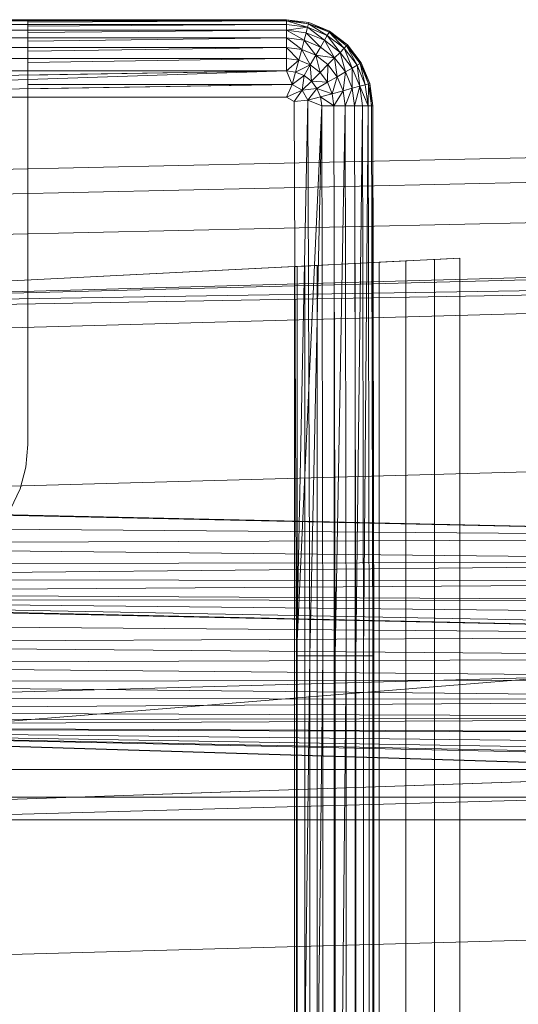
# Model space of a CAD drawing. Header units: metres. Extents: x 397.7 to 427.5, y 12.7 to 28.4.
# Tile 52 of 128: x 407.6576 to 407.7423, y 26.3469 to 26.5142. Entities that reach past the tile are written whole.
import ezdxf

# ---------------------------------------------------------------- set-up
doc = ezdxf.new("R2010")
doc.units = ezdxf.units.M
doc.layers.add('A-DETL-____-MBND', color=7, linetype='Continuous', lineweight=18)

# ---------------------------------------------------------------- blocks, each defined once
blk = doc.blocks.new('Family - Inodor P5-151873-08_ENLLUMENAT_P5')
at = {"layer": 'A-DETL-____-MBND', "color": 253, "true_color": 0xaaaaaa}
for p, q in [((0.01521, 0.40291), (0.15024, 0.40291)), ((0.01521, 0.40291), (0.15024, 0.40291)), ((0.01521, 0.40291), (0.15024, 0.40291)), ((0.15024, 0.40291), (0.01521, 0.40291)), ((0.15024, 0.40271), (0.01521, 0.40271)), ((0.15024, 0.40211), (0.01521, 0.40211)), ((0.10628, 0.4029), (0.04768, 0.4029)), ((0.10628, 0.40284), (0.15024, 0.40291)), ((0.15024, 0.40291), (0.10628, 0.40284)), ((0.10628, 0.40284), (0.10628, 0.4029)), ((0.10628, 0.40284), (0.10628, 0.40271)), ((0.15024, 0.40271), (0.10628, 0.40271)), ((0.10628, 0.40271), (0.15024, 0.40271)), ((0.10628, 0.40271), (0.10628, 0.40251)), ((0.15024, 0.40271), (0.10628, 0.40251)), ((0.15024, 0.40271), (0.10628, 0.40251)), ((0.10628, 0.40251), (0.10628, 0.40211)), ((0.15024, 0.40211), (0.10628, 0.40211)), ((0.10628, 0.40211), (0.15024, 0.40211)), ((0.10628, 0.40211), (0.10628, 0.40179)), ((0.15024, 0.40211), (0.10628, 0.40179)), ((0.15024, 0.40211), (0.10628, 0.40179)), ((0.10628, 0.40179), (0.10628, 0.40114)), ((0.15024, 0.40291), (0.15403, 0.40241)), ((0.15024, 0.40291), (0.15403, 0.40241)), ((0.15024, 0.40291), (0.15024, 0.40271)), ((0.15024, 0.40291), (0.15403, 0.40241)), ((0.15024, 0.40291), (0.15024, 0.40271)), ((0.15398, 0.40221), (0.15024, 0.40291)), ((0.15024, 0.40271), (0.15024, 0.40291)), ((0.15403, 0.40241), (0.15024, 0.40291)), ((0.15398, 0.40221), (0.15024, 0.40291)), ((0.15398, 0.40221), (0.15024, 0.40271)), ((0.15024, 0.40271), (0.15024, 0.40211)), ((0.15398, 0.40221), (0.15024, 0.40271)), ((0.15398, 0.40221), (0.15024, 0.40271)), ((0.15382, 0.40164), (0.15024, 0.40271)), ((0.15024, 0.40271), (0.15024, 0.40211)), ((0.15382, 0.40164), (0.15024, 0.40271)), ((0.15024, 0.40211), (0.15024, 0.40271)), ((0.15382, 0.40164), (0.15024, 0.40211)), ((0.15024, 0.40114), (0.15024, 0.40211)), ((0.15382, 0.40164), (0.15024, 0.40211)), ((0.15382, 0.40164), (0.15024, 0.40211)), ((0.15024, 0.40114), (0.15024, 0.40211)), ((0.15024, 0.40211), (0.15024, 0.40114)), ((0.15382, 0.40164), (0.15024, 0.40114)), ((0.15024, 0.40114), (0.15382, 0.40164)), ((0.15382, 0.40164), (0.15357, 0.4007)), ((0.15357, 0.4007), (0.15382, 0.40164)), ((0.15357, 0.4007), (0.15382, 0.40164)), ((0.15398, 0.40221), (0.15382, 0.40164)), ((0.15398, 0.40221), (0.15382, 0.40164)), ((0.15382, 0.40164), (0.15398, 0.40221)), ((0.15716, 0.40025), (0.15382, 0.40164)), ((0.15716, 0.40025), (0.15382, 0.40164)), ((0.15668, 0.39941), (0.15382, 0.40164)), ((0.15716, 0.40025), (0.15382, 0.40164)), ((0.15668, 0.39941), (0.15382, 0.40164)), ((0.15403, 0.40241), (0.15398, 0.40221)), ((0.15403, 0.40241), (0.15398, 0.40221)), ((0.15398, 0.40221), (0.15403, 0.40241)), ((0.15746, 0.40077), (0.15398, 0.40221)), ((0.15756, 0.40094), (0.15398, 0.40221)), ((0.15716, 0.40025), (0.15398, 0.40221)), ((0.15756, 0.40094), (0.15398, 0.40221)), ((0.15746, 0.40077), (0.15398, 0.40221)), ((0.15746, 0.40077), (0.15398, 0.40221)), ((0.15716, 0.40025), (0.15398, 0.40221)), ((0.15403, 0.40241), (0.15756, 0.40094)), ((0.15403, 0.40241), (0.15756, 0.40094)), ((0.15403, 0.40241), (0.15756, 0.40094)), ((0.15756, 0.40094), (0.15403, 0.40241)), ((0.15024, 0.40114), (0.01521, 0.40114)), ((0.15024, 0.39982), (0.01521, 0.39982)), ((0.15024, 0.40114), (0.10628, 0.40114)), ((0.10628, 0.40114), (0.15024, 0.40114)), ((0.10628, 0.40114), (0.10628, 0.40071)), ((0.15024, 0.40114), (0.10628, 0.40071)), ((0.15024, 0.40114), (0.10628, 0.40071)), ((0.10628, 0.40071), (0.10628, 0.39982)), ((0.15024, 0.39982), (0.10628, 0.39982)), ((0.10628, 0.39982), (0.15024, 0.39982)), ((0.10628, 0.39982), (0.10628, 0.39929)), ((0.15024, 0.39982), (0.10628, 0.39929)), ((0.15024, 0.39982), (0.10628, 0.39929)), ((0.15357, 0.4007), (0.15024, 0.40114)), ((0.15024, 0.40114), (0.15024, 0.39982)), ((0.15357, 0.4007), (0.15024, 0.40114)), ((0.15357, 0.4007), (0.15024, 0.40114)), ((0.15323, 0.39942), (0.15024, 0.40114)), ((0.15024, 0.40114), (0.15024, 0.39982)), ((0.15323, 0.39942), (0.15024, 0.40114)), ((0.15024, 0.39982), (0.15024, 0.40114)), ((0.15323, 0.39942), (0.15024, 0.39982)), ((0.15024, 0.39982), (0.15024, 0.39819)), ((0.15323, 0.39942), (0.15024, 0.39982)), ((0.15323, 0.39942), (0.15024, 0.39982)), ((0.15281, 0.39785), (0.15024, 0.39982)), ((0.15024, 0.39982), (0.15024, 0.39819)), ((0.15281, 0.39785), (0.15024, 0.39982)), ((0.15024, 0.39819), (0.15024, 0.39982)), ((0.15357, 0.4007), (0.15323, 0.39942)), ((0.15357, 0.4007), (0.15323, 0.39942)), ((0.15323, 0.39942), (0.15357, 0.4007)), ((0.15668, 0.39941), (0.15357, 0.4007)), ((0.15668, 0.39941), (0.15357, 0.4007)), ((0.15602, 0.39827), (0.15357, 0.4007)), ((0.15668, 0.39941), (0.15357, 0.4007)), ((0.15602, 0.39827), (0.15357, 0.4007)), ((0.15716, 0.40025), (0.15668, 0.39941)), ((0.15716, 0.40025), (0.15668, 0.39941)), ((0.15668, 0.39941), (0.15716, 0.40025)), ((0.15746, 0.40077), (0.15716, 0.40025)), ((0.15746, 0.40077), (0.15716, 0.40025)), ((0.15716, 0.40025), (0.15746, 0.40077)), ((0.16003, 0.39805), (0.15716, 0.40025)), ((0.16003, 0.39805), (0.15716, 0.40025)), ((0.15935, 0.39736), (0.15716, 0.40025)), ((0.16003, 0.39805), (0.15716, 0.40025)), ((0.15935, 0.39736), (0.15716, 0.40025)), ((0.15756, 0.40094), (0.15746, 0.40077)), ((0.15756, 0.40094), (0.15746, 0.40077)), ((0.15746, 0.40077), (0.15756, 0.40094)), ((0.16045, 0.39847), (0.15746, 0.40077)), ((0.1606, 0.39862), (0.15746, 0.40077)), ((0.16003, 0.39805), (0.15746, 0.40077)), ((0.1606, 0.39862), (0.15746, 0.40077)), ((0.16045, 0.39847), (0.15746, 0.40077)), ((0.16045, 0.39847), (0.15746, 0.40077)), ((0.16003, 0.39805), (0.15746, 0.40077)), ((0.15756, 0.40094), (0.1606, 0.39862)), ((0.15756, 0.40094), (0.1606, 0.39862)), ((0.15756, 0.40094), (0.1606, 0.39862)), ((0.1606, 0.39862), (0.15756, 0.40094)), ((0.15024, 0.39819), (0.01521, 0.39819)), ((0.10628, 0.39929), (0.10628, 0.39819)), ((0.15024, 0.39819), (0.10628, 0.39819)), ((0.10628, 0.39819), (0.15024, 0.39819)), ((0.10628, 0.39819), (0.10628, 0.39758)), ((0.15024, 0.39819), (0.10628, 0.39758)), ((0.15024, 0.39819), (0.10628, 0.39758)), ((0.15281, 0.39785), (0.15024, 0.39819)), ((0.15024, 0.39819), (0.15024, 0.39631)), ((0.15281, 0.39785), (0.15024, 0.39819)), ((0.15281, 0.39785), (0.15024, 0.39819)), ((0.15232, 0.39603), (0.15024, 0.39819)), ((0.15024, 0.39819), (0.15024, 0.39631)), ((0.15232, 0.39603), (0.15024, 0.39819)), ((0.15024, 0.39631), (0.15024, 0.39819)), ((0.15323, 0.39942), (0.15281, 0.39785)), ((0.15323, 0.39942), (0.15281, 0.39785)), ((0.15281, 0.39785), (0.15323, 0.39942)), ((0.15602, 0.39827), (0.15323, 0.39942)), ((0.15602, 0.39827), (0.15323, 0.39942)), ((0.15602, 0.39827), (0.15323, 0.39942)), ((0.1552, 0.39686), (0.15323, 0.39942)), ((0.1552, 0.39686), (0.15323, 0.39942)), ((0.15602, 0.39827), (0.1552, 0.39686)), ((0.15602, 0.39827), (0.1552, 0.39686)), ((0.1552, 0.39686), (0.15602, 0.39827)), ((0.15668, 0.39941), (0.15602, 0.39827)), ((0.15668, 0.39941), (0.15602, 0.39827)), ((0.15602, 0.39827), (0.15668, 0.39941)), ((0.15841, 0.39643), (0.15602, 0.39827)), ((0.15841, 0.39643), (0.15602, 0.39827)), ((0.15841, 0.39643), (0.15602, 0.39827)), ((0.15935, 0.39736), (0.15668, 0.39941)), ((0.15935, 0.39736), (0.15668, 0.39941)), ((0.15841, 0.39643), (0.15668, 0.39941)), ((0.15935, 0.39736), (0.15668, 0.39941)), ((0.15841, 0.39643), (0.15668, 0.39941)), ((0.16045, 0.39847), (0.16003, 0.39805)), ((0.16045, 0.39847), (0.16003, 0.39805)), ((0.16003, 0.39805), (0.16045, 0.39847)), ((0.1606, 0.39862), (0.16045, 0.39847)), ((0.1606, 0.39862), (0.16045, 0.39847)), ((0.16045, 0.39847), (0.1606, 0.39862)), ((0.16275, 0.39548), (0.16045, 0.39847)), ((0.16275, 0.39548), (0.16045, 0.39847)), ((0.16223, 0.39518), (0.16045, 0.39847)), ((0.16275, 0.39548), (0.16045, 0.39847)), ((0.16223, 0.39518), (0.16045, 0.39847)), ((0.1606, 0.39862), (0.16292, 0.39558)), ((0.1606, 0.39862), (0.16292, 0.39558)), ((0.1606, 0.39862), (0.16292, 0.39558)), ((0.16275, 0.39548), (0.1606, 0.39862)), ((0.16292, 0.39558), (0.1606, 0.39862)), ((0.16275, 0.39548), (0.1606, 0.39862)), ((0.10628, 0.39758), (0.10628, 0.39631)), ((0.15281, 0.39785), (0.15232, 0.39603)), ((0.15281, 0.39785), (0.15232, 0.39603)), ((0.15232, 0.39603), (0.15281, 0.39785)), ((0.1552, 0.39686), (0.15281, 0.39785)), ((0.1552, 0.39686), (0.15281, 0.39785)), ((0.1552, 0.39686), (0.15281, 0.39785)), ((0.15426, 0.39523), (0.15281, 0.39785)), ((0.15426, 0.39523), (0.15281, 0.39785)), ((0.1552, 0.39686), (0.15426, 0.39523)), ((0.1552, 0.39686), (0.15426, 0.39523)), ((0.15426, 0.39523), (0.1552, 0.39686)), ((0.15726, 0.39528), (0.1552, 0.39686)), ((0.15841, 0.39643), (0.1552, 0.39686)), ((0.15841, 0.39643), (0.1552, 0.39686)), ((0.15726, 0.39528), (0.1552, 0.39686)), ((0.15726, 0.39528), (0.1552, 0.39686)), ((0.15593, 0.39395), (0.1552, 0.39686)), ((0.15593, 0.39395), (0.1552, 0.39686)), ((0.15841, 0.39643), (0.15726, 0.39528)), ((0.15841, 0.39643), (0.15726, 0.39528)), ((0.15726, 0.39528), (0.15841, 0.39643)), ((0.15935, 0.39736), (0.15841, 0.39643)), ((0.15935, 0.39736), (0.15841, 0.39643)), ((0.15841, 0.39643), (0.15935, 0.39736)), ((0.16025, 0.39404), (0.15841, 0.39643)), ((0.16025, 0.39404), (0.15841, 0.39643)), ((0.15884, 0.39322), (0.15841, 0.39643)), ((0.16025, 0.39404), (0.15841, 0.39643)), ((0.15884, 0.39322), (0.15841, 0.39643)), ((0.16003, 0.39805), (0.15935, 0.39736)), ((0.16003, 0.39805), (0.15935, 0.39736)), ((0.15935, 0.39736), (0.16003, 0.39805)), ((0.16139, 0.3947), (0.15935, 0.39736)), ((0.16139, 0.3947), (0.15935, 0.39736)), ((0.16025, 0.39404), (0.15935, 0.39736)), ((0.16139, 0.3947), (0.15935, 0.39736)), ((0.16025, 0.39404), (0.15935, 0.39736)), ((0.16223, 0.39518), (0.16003, 0.39805)), ((0.16223, 0.39518), (0.16003, 0.39805)), ((0.16139, 0.3947), (0.16003, 0.39805)), ((0.16223, 0.39518), (0.16003, 0.39805)), ((0.16139, 0.3947), (0.16003, 0.39805)), ((0.15024, 0.39631), (0.01521, 0.39631)), ((0.15024, 0.39631), (0.10628, 0.39631)), ((0.10628, 0.39631), (0.15024, 0.39631)), ((0.10628, 0.39631), (0.10628, 0.39563)), ((0.15024, 0.39631), (0.10628, 0.39563)), ((0.15024, 0.39631), (0.10628, 0.39563)), ((0.10628, 0.39563), (0.10628, 0.39423)), ((0.15232, 0.39603), (0.15024, 0.39631)), ((0.15024, 0.39423), (0.15024, 0.39631)), ((0.15232, 0.39603), (0.15024, 0.39631)), ((0.15232, 0.39603), (0.15024, 0.39631)), ((0.15024, 0.39423), (0.15024, 0.39631)), ((0.15024, 0.39631), (0.15024, 0.39423)), ((0.15232, 0.39603), (0.15024, 0.39423)), ((0.15024, 0.39423), (0.15232, 0.39603)), ((0.15178, 0.39402), (0.15232, 0.39603)), ((0.15178, 0.39402), (0.15232, 0.39603)), ((0.15178, 0.39402), (0.15232, 0.39603)), ((0.15426, 0.39523), (0.15178, 0.39402)), ((0.15178, 0.39402), (0.15426, 0.39523)), ((0.15426, 0.39523), (0.15232, 0.39603)), ((0.15426, 0.39523), (0.15232, 0.39603)), ((0.15426, 0.39523), (0.15232, 0.39603)), ((0.15426, 0.39523), (0.15322, 0.39343)), ((0.15322, 0.39343), (0.15426, 0.39523)), ((0.15322, 0.39343), (0.15426, 0.39523)), ((0.15593, 0.39395), (0.15426, 0.39523)), ((0.15593, 0.39395), (0.15426, 0.39523)), ((0.15593, 0.39395), (0.15426, 0.39523)), ((0.15446, 0.39248), (0.15426, 0.39523)), ((0.15446, 0.39248), (0.15426, 0.39523)), ((0.15726, 0.39528), (0.15593, 0.39395)), ((0.15726, 0.39528), (0.15593, 0.39395)), ((0.15593, 0.39395), (0.15726, 0.39528)), ((0.15721, 0.39228), (0.15726, 0.39528)), ((0.15721, 0.39228), (0.15726, 0.39528)), ((0.15884, 0.39322), (0.15726, 0.39528)), ((0.15884, 0.39322), (0.15726, 0.39528)), ((0.15884, 0.39322), (0.15726, 0.39528)), ((0.16223, 0.39518), (0.16139, 0.3947)), ((0.16223, 0.39518), (0.16139, 0.3947)), ((0.16139, 0.3947), (0.16223, 0.39518)), ((0.16275, 0.39548), (0.16223, 0.39518)), ((0.16275, 0.39548), (0.16223, 0.39518)), ((0.16223, 0.39518), (0.16275, 0.39548)), ((0.16362, 0.39184), (0.16223, 0.39518)), ((0.16362, 0.39184), (0.16223, 0.39518)), ((0.16268, 0.39159), (0.16223, 0.39518)), ((0.16362, 0.39184), (0.16223, 0.39518)), ((0.16268, 0.39159), (0.16223, 0.39518)), ((0.16292, 0.39558), (0.16275, 0.39548)), ((0.16292, 0.39558), (0.16275, 0.39548)), ((0.16275, 0.39548), (0.16292, 0.39558)), ((0.16419, 0.392), (0.16275, 0.39548)), ((0.16419, 0.392), (0.16275, 0.39548)), ((0.16362, 0.39184), (0.16275, 0.39548)), ((0.16419, 0.392), (0.16275, 0.39548)), ((0.16362, 0.39184), (0.16275, 0.39548)), ((0.16292, 0.39558), (0.16439, 0.39205)), ((0.16292, 0.39558), (0.16439, 0.39205)), ((0.16292, 0.39558), (0.16439, 0.39205)), ((0.16419, 0.392), (0.16292, 0.39558)), ((0.16439, 0.39205), (0.16292, 0.39558)), ((0.16419, 0.392), (0.16292, 0.39558)), ((0.15024, 0.39423), (0.01521, 0.39423)), ((0.15024, 0.39423), (0.01521, 0.39201)), ((0.15024, 0.39423), (0.01521, 0.38973)), ((0.15024, 0.39423), (0.10628, 0.39423)), ((0.10628, 0.39423), (0.15024, 0.39423)), ((0.10628, 0.39423), (0.10628, 0.3935)), ((0.15024, 0.39423), (0.10628, 0.3935)), ((0.15024, 0.39423), (0.10628, 0.3935)), ((0.10628, 0.3935), (0.10628, 0.39192)), ((0.15178, 0.39402), (0.15024, 0.39423)), ((0.15121, 0.39188), (0.15024, 0.39423)), ((0.15178, 0.39402), (0.15024, 0.39423)), ((0.15178, 0.39402), (0.15024, 0.39423)), ((0.15121, 0.39188), (0.15024, 0.39423)), ((0.15024, 0.39423), (0.15121, 0.39188)), ((0.15178, 0.39402), (0.15121, 0.39188)), ((0.15178, 0.39402), (0.15121, 0.39188)), ((0.15121, 0.39188), (0.15178, 0.39402)), ((0.15322, 0.39343), (0.15121, 0.39188)), ((0.15322, 0.39343), (0.15121, 0.39188)), ((0.15121, 0.39188), (0.15322, 0.39343)), ((0.15322, 0.39343), (0.15178, 0.39402)), ((0.15322, 0.39343), (0.15178, 0.39402)), ((0.15322, 0.39343), (0.15178, 0.39402)), ((0.15289, 0.39091), (0.15322, 0.39343)), ((0.15289, 0.39091), (0.15322, 0.39343)), ((0.15289, 0.39091), (0.15322, 0.39343)), ((0.15446, 0.39248), (0.15322, 0.39343)), ((0.15446, 0.39248), (0.15322, 0.39343)), ((0.15446, 0.39248), (0.15322, 0.39343)), ((0.15593, 0.39395), (0.15446, 0.39248)), ((0.15593, 0.39395), (0.15446, 0.39248)), ((0.15446, 0.39248), (0.15593, 0.39395)), ((0.15721, 0.39228), (0.15593, 0.39395)), ((0.15721, 0.39228), (0.15593, 0.39395)), ((0.15721, 0.39228), (0.15593, 0.39395)), ((0.15884, 0.39322), (0.15721, 0.39228)), ((0.15884, 0.39322), (0.15721, 0.39228)), ((0.15721, 0.39228), (0.15884, 0.39322)), ((0.15801, 0.39034), (0.15884, 0.39322)), ((0.15801, 0.39034), (0.15884, 0.39322)), ((0.16025, 0.39404), (0.15884, 0.39322)), ((0.16025, 0.39404), (0.15884, 0.39322)), ((0.15884, 0.39322), (0.16025, 0.39404)), ((0.15983, 0.39083), (0.15884, 0.39322)), ((0.15983, 0.39083), (0.15884, 0.39322)), ((0.15983, 0.39083), (0.15884, 0.39322)), ((0.15983, 0.39083), (0.16025, 0.39404)), ((0.15983, 0.39083), (0.16025, 0.39404)), ((0.16139, 0.3947), (0.16025, 0.39404)), ((0.16139, 0.3947), (0.16025, 0.39404)), ((0.16025, 0.39404), (0.16139, 0.3947)), ((0.1614, 0.39125), (0.16025, 0.39404)), ((0.1614, 0.39125), (0.16025, 0.39404)), ((0.1614, 0.39125), (0.16025, 0.39404)), ((0.16268, 0.39159), (0.16139, 0.3947)), ((0.16268, 0.39159), (0.16139, 0.3947)), ((0.1614, 0.39125), (0.16139, 0.3947)), ((0.16268, 0.39159), (0.16139, 0.3947)), ((0.1614, 0.39125), (0.16139, 0.3947)), ((0.15121, 0.39188), (0.01521, 0.38973)), ((0.15121, 0.39188), (0.10628, 0.39192)), ((0.10628, 0.39192), (0.15121, 0.39188)), ((0.10628, 0.39192), (0.10628, 0.39117)), ((0.15121, 0.39188), (0.10628, 0.39117)), ((0.15121, 0.39188), (0.10628, 0.39117)), ((0.15024, 0.38973), (0.15121, 0.39188)), ((0.15121, 0.39188), (0.15024, 0.38973)), ((0.15024, 0.38973), (0.15121, 0.39188)), ((0.15289, 0.39091), (0.15121, 0.39188)), ((0.15289, 0.39091), (0.15121, 0.39188)), ((0.15446, 0.39248), (0.15289, 0.39091)), ((0.15446, 0.39248), (0.15289, 0.39091)), ((0.15289, 0.39091), (0.15446, 0.39248)), ((0.15541, 0.39124), (0.15446, 0.39248)), ((0.15721, 0.39228), (0.15446, 0.39248)), ((0.15721, 0.39228), (0.15446, 0.39248)), ((0.15541, 0.39124), (0.15446, 0.39248)), ((0.15541, 0.39124), (0.15446, 0.39248)), ((0.15721, 0.39228), (0.15541, 0.39124)), ((0.15721, 0.39228), (0.15541, 0.39124)), ((0.15541, 0.39124), (0.15721, 0.39228)), ((0.15801, 0.39034), (0.15721, 0.39228)), ((0.15801, 0.39034), (0.15721, 0.39228)), ((0.15801, 0.39034), (0.15721, 0.39228)), ((0.16268, 0.39159), (0.1614, 0.39125)), ((0.16268, 0.39159), (0.1614, 0.39125)), ((0.1614, 0.39125), (0.16268, 0.39159)), ((0.1618, 0.38826), (0.16268, 0.39159)), ((0.1618, 0.38826), (0.16268, 0.39159)), ((0.16362, 0.39184), (0.16268, 0.39159)), ((0.16362, 0.39184), (0.16268, 0.39159)), ((0.16268, 0.39159), (0.16362, 0.39184)), ((0.16268, 0.39159), (0.16312, 0.38826)), ((0.16409, 0.38826), (0.16268, 0.39159)), ((0.16312, 0.38826), (0.16268, 0.39159)), ((0.16409, 0.38826), (0.16268, 0.39159)), ((0.16312, 0.38826), (0.16268, 0.39159)), ((0.16419, 0.392), (0.16362, 0.39184)), ((0.16419, 0.392), (0.16362, 0.39184)), ((0.16362, 0.39184), (0.16419, 0.392)), ((0.16409, 0.38826), (0.16362, 0.39184)), ((0.16409, 0.38826), (0.16362, 0.39184)), ((0.16409, 0.38826), (0.16362, 0.39184)), ((0.16409, 0.38826), (0.16419, 0.392)), ((0.16409, 0.38826), (0.16419, 0.392)), ((0.16439, 0.39205), (0.16419, 0.392)), ((0.16439, 0.39205), (0.16419, 0.392)), ((0.16419, 0.392), (0.16439, 0.39205)), ((0.16469, 0.38826), (0.16419, 0.392)), ((0.16469, 0.38826), (0.16419, 0.392)), ((0.16469, 0.38826), (0.16419, 0.392)), ((0.16439, 0.39205), (0.16489, 0.38826)), ((0.16439, 0.39205), (0.16489, 0.38826)), ((0.16439, 0.39205), (0.16489, 0.38826)), ((0.16469, 0.38826), (0.16439, 0.39205)), ((0.16489, 0.38826), (0.16439, 0.39205)), ((0.16469, 0.38826), (0.16439, 0.39205)), ((0.15024, 0.38973), (0.01521, 0.38973)), ((0.10628, 0.39117), (0.10628, 0.38973)), ((0.15024, 0.38973), (0.10628, 0.38973)), ((0.10628, 0.38973), (0.15024, 0.38973)), ((0.10628, 0.38973), (0.10628, 0.38949)), ((0.15289, 0.39091), (0.15024, 0.38973)), ((0.15024, 0.38973), (0.15289, 0.39091)), ((0.15151, 0.38899), (0.15024, 0.38973)), ((0.15151, 0.38899), (0.15024, 0.38973)), ((0.15024, 0.38973), (0.15151, 0.38899)), ((0.15289, 0.39091), (0.15151, 0.38899)), ((0.15151, 0.38899), (0.15289, 0.39091)), ((0.15151, 0.38899), (0.15289, 0.39091)), ((0.15541, 0.39124), (0.15289, 0.39091)), ((0.15541, 0.39124), (0.15289, 0.39091)), ((0.15289, 0.39091), (0.15541, 0.39124)), ((0.15386, 0.38923), (0.15289, 0.39091)), ((0.15386, 0.38923), (0.15289, 0.39091)), ((0.15386, 0.38923), (0.15289, 0.39091)), ((0.15541, 0.39124), (0.15386, 0.38923)), ((0.15386, 0.38923), (0.15541, 0.39124)), ((0.15386, 0.38923), (0.15541, 0.39124)), ((0.156, 0.3898), (0.15386, 0.38923)), ((0.156, 0.3898), (0.15386, 0.38923)), ((0.15386, 0.38923), (0.156, 0.3898)), ((0.156, 0.3898), (0.15541, 0.39124)), ((0.15801, 0.39034), (0.15541, 0.39124)), ((0.15801, 0.39034), (0.15541, 0.39124)), ((0.156, 0.3898), (0.15541, 0.39124)), ((0.156, 0.3898), (0.15541, 0.39124)), ((0.15801, 0.39034), (0.156, 0.3898)), ((0.15801, 0.39034), (0.156, 0.3898)), ((0.156, 0.3898), (0.15801, 0.39034)), ((0.156, 0.3898), (0.15621, 0.38826)), ((0.15829, 0.38826), (0.156, 0.3898)), ((0.15621, 0.38826), (0.156, 0.3898)), ((0.15829, 0.38826), (0.156, 0.3898)), ((0.15621, 0.38826), (0.156, 0.3898)), ((0.15983, 0.39083), (0.15801, 0.39034)), ((0.15983, 0.39083), (0.15801, 0.39034)), ((0.15801, 0.39034), (0.15983, 0.39083)), ((0.15829, 0.38826), (0.15801, 0.39034)), ((0.15829, 0.38826), (0.15801, 0.39034)), ((0.15829, 0.38826), (0.15801, 0.39034)), ((0.15829, 0.38826), (0.15983, 0.39083)), ((0.15829, 0.38826), (0.15983, 0.39083)), ((0.1614, 0.39125), (0.15983, 0.39083)), ((0.1614, 0.39125), (0.15983, 0.39083)), ((0.15983, 0.39083), (0.1614, 0.39125)), ((0.16017, 0.38826), (0.15983, 0.39083)), ((0.16017, 0.38826), (0.15983, 0.39083)), ((0.16017, 0.38826), (0.15983, 0.39083)), ((0.16017, 0.38826), (0.1614, 0.39125)), ((0.16017, 0.38826), (0.1614, 0.39125)), ((0.1618, 0.38826), (0.1614, 0.39125)), ((0.1618, 0.38826), (0.1614, 0.39125)), ((0.1618, 0.38826), (0.1614, 0.39125)), ((0.10628, 0.38949), (0.10628, 0.35922)), ((0.15386, 0.38923), (0.15151, 0.38899)), ((0.15386, 0.38923), (0.15151, 0.38899)), ((0.15386, 0.38923), (0.15151, 0.38899)), ((0.15191, 0.29485), (0.15151, 0.38899)), ((0.15151, 0.38899), (0.15191, 0.29485)), ((0.15191, 0.29485), (0.15151, 0.38899)), ((0.15386, 0.38923), (0.15191, 0.29485)), ((0.15191, 0.29485), (0.15386, 0.38923)), ((0.15621, 0.38826), (0.15191, 0.29485)), ((0.15621, 0.38826), (0.15386, 0.38923)), ((0.15621, 0.38826), (0.15386, 0.38923)), ((0.15621, 0.38826), (0.15386, 0.38923)), ((0.15419, 0.29485), (0.15386, 0.38923)), ((0.15419, 0.29485), (0.15386, 0.38923)), ((0.15621, 0.38826), (0.15419, 0.29485)), ((0.15621, 0.38826), (0.15419, 0.29485)), ((0.15419, 0.29485), (0.15621, 0.38826)), ((0.15829, 0.38826), (0.15621, 0.38826)), ((0.15641, 0.29485), (0.15621, 0.38826)), ((0.15829, 0.38826), (0.15621, 0.38826)), ((0.15829, 0.38826), (0.15621, 0.38826)), ((0.15641, 0.29485), (0.15621, 0.38826)), ((0.15641, 0.29485), (0.15621, 0.38826)), ((0.16017, 0.38826), (0.15829, 0.38826)), ((0.15849, 0.29485), (0.15829, 0.38826)), ((0.16017, 0.38826), (0.15829, 0.38826)), ((0.15829, 0.38826), (0.15849, 0.29485)), ((0.16017, 0.38826), (0.15829, 0.38826)), ((0.15849, 0.29485), (0.15829, 0.38826)), ((0.16017, 0.38826), (0.15849, 0.29485)), ((0.15849, 0.29485), (0.16017, 0.38826)), ((0.1618, 0.38826), (0.16017, 0.38826)), ((0.16037, 0.29485), (0.16017, 0.38826)), ((0.1618, 0.38826), (0.16017, 0.38826)), ((0.1618, 0.38826), (0.16017, 0.38826)), ((0.16037, 0.29485), (0.16017, 0.38826)), ((0.16037, 0.29485), (0.16017, 0.38826)), ((0.16312, 0.38826), (0.1618, 0.38826)), ((0.162, 0.29485), (0.1618, 0.38826)), ((0.16312, 0.38826), (0.1618, 0.38826)), ((0.1618, 0.38826), (0.162, 0.29485)), ((0.16312, 0.38826), (0.1618, 0.38826)), ((0.162, 0.29485), (0.1618, 0.38826)), ((0.16312, 0.38826), (0.162, 0.29485)), ((0.162, 0.29485), (0.16312, 0.38826)), ((0.16409, 0.38826), (0.16312, 0.38826)), ((0.16332, 0.29485), (0.16312, 0.38826)), ((0.16409, 0.38826), (0.16312, 0.38826)), ((0.16409, 0.38826), (0.16312, 0.38826)), ((0.16332, 0.29485), (0.16312, 0.38826)), ((0.16332, 0.29485), (0.16312, 0.38826)), ((0.16409, 0.38826), (0.16332, 0.29485)), ((0.16332, 0.29485), (0.16409, 0.38826)), ((0.16469, 0.38826), (0.16409, 0.38826)), ((0.16429, 0.29485), (0.16409, 0.38826)), ((0.16469, 0.38826), (0.16409, 0.38826)), ((0.16469, 0.38826), (0.16409, 0.38826)), ((0.16429, 0.29485), (0.16409, 0.38826)), ((0.16429, 0.29485), (0.16409, 0.38826)), ((0.16489, 0.38826), (0.16469, 0.38826)), ((0.16489, 0.29485), (0.16469, 0.38826)), ((0.16489, 0.38826), (0.16469, 0.38826)), ((0.16469, 0.38826), (0.16489, 0.29485)), ((0.16489, 0.38826), (0.16469, 0.38826)), ((0.16489, 0.29485), (0.16469, 0.38826)), ((0.16489, 0.38826), (0.16489, 0.01465)), ((0.16489, 0.38826), (0.16489, 0.01465)), ((0.16489, 0.38826), (0.16509, 0.29485)), ((0.16489, 0.38826), (0.16489, 0.29485)), ((0.16509, 0.29485), (0.16489, 0.38826)), ((0.16489, 0.29485), (0.16489, 0.38826)), ((0.31954, 0.38234), (0, 0.37522)), ((0.31954, 0.38234), (0, 0.37522)), ((0.31971, 0.37812), (0.00022, 0.371)), ((0.31971, 0.37812), (0.00022, 0.371)), ((0.31998, 0.37128), (0.00056, 0.36417)), ((0.31998, 0.37128), (0.00056, 0.36417)), ((0.00127, 0.35389), (0.51095, 0.36797)), ((0.51095, 0.36678), (0.00127, 0.35389)), ((0.51095, 0.36184), (0.00127, 0.35389)), ((0.51095, 0.36184), (0.00127, 0.35271)), ((0.51095, 0.36184), (0.00127, 0.34776)), ((0.01521, 0.35403), (0.17966, 0.3624)), ((0.15833, 0.36132), (0.15546, 0.36117)), ((0.16188, 0.3615), (0.15833, 0.36132)), ((0.15833, 0.36132), (0.15833, 0.04336)), ((0.16188, 0.3615), (0.16187, 0.04318)), ((0.16598, 0.36171), (0.16188, 0.3615)), ((0.17052, 0.36194), (0.16598, 0.36171)), ((0.16598, 0.36171), (0.16598, 0.04297)), ((0.17536, 0.36218), (0.17052, 0.36194)), ((0.17052, 0.36194), (0.17052, 0.04274)), ((0.17966, 0.3624), (0.17536, 0.36218)), ((0.17536, 0.36218), (0.17536, 0.04249)), ((0.17966, 0.04228), (0.17966, 0.3624)), ((0.15161, 0.36098), (0.01521, 0.35403)), ((0.15205, 0.361), (0.15161, 0.36098)), ((0.15161, 0.36098), (0.15161, 0.0437)), ((0.15334, 0.36106), (0.15205, 0.361)), ((0.15205, 0.361), (0.15205, 0.04368)), ((0.15546, 0.36117), (0.15334, 0.36106)), ((0.15334, 0.36106), (0.15334, 0.04361)), ((0.15546, 0.36117), (0.15546, 0.04351)), ((0.10628, 0.35922), (0.10628, 0.35813)), ((0.10628, 0.35813), (0.10628, 0.33073)), ((0.51095, 0.33495), (0.00127, 0.32087)), ((0.10595, 0.32692), (0.10628, 0.33073)), ((0.10496, 0.32322), (0.10595, 0.32692)), ((0.10334, 0.31974), (0.10496, 0.32322)), ((0.28182, 0.31489), (0.00127, 0.32102)), ((0.00192, 0.32088), (0.28182, 0.31489)), ((0.28182, 0.31489), (0.00192, 0.32088)), ((0.28182, 0.31489), (0.00192, 0.31713)), ((0.28182, 0.31489), (0.00192, 0.31713)), ((0.28182, 0.31489), (0.00192, 0.31371)), ((0.00192, 0.31371), (0.28182, 0.31489)), ((0.28181, 0.31079), (0.00192, 0.31371)), ((0.28181, 0.31079), (0.00192, 0.31371)), ((0.28181, 0.31079), (0.00192, 0.31043)), ((0.00192, 0.30799), (0.28181, 0.31079)), ((0.00192, 0.31043), (0.28181, 0.31079)), ((0.00192, 0.30799), (0.28181, 0.31079)), ((0.28181, 0.30737), (0.00192, 0.30799)), ((0.28181, 0.30737), (0.00192, 0.30799)), ((0.28181, 0.30737), (0.00192, 0.30554)), ((0.00192, 0.30554), (0.28181, 0.30737)), ((0.28176, 0.29829), (0.00127, 0.30443)), ((0.28181, 0.30409), (0.00192, 0.30554)), ((0.28181, 0.30409), (0.00192, 0.30554)), ((0.28181, 0.30409), (0.00192, 0.30454)), ((0.28181, 0.30409), (0.00192, 0.30454)), ((0.28181, 0.30165), (0.00192, 0.30454)), ((0.28181, 0.30165), (0.00192, 0.30454)), ((0.28181, 0.2992), (0.00192, 0.30454)), ((0.28181, 0.2992), (0.00192, 0.30454)), ((0.28175, 0.2982), (0.00192, 0.30454)), ((0.28175, 0.2982), (0.00192, 0.30454)), ((0.00187, 0.30429), (0.28176, 0.29829)), ((0.28176, 0.29829), (0.00187, 0.30429)), ((0.51095, 0.29991), (0.00127, 0.28584)), ((0.28176, 0.29829), (0.00187, 0.30052)), ((0.28176, 0.29829), (0.00187, 0.30052)), ((0.28175, 0.2982), (0.00186, 0.27553)), ((0.00186, 0.27553), (0.28175, 0.2982)), ((0.28176, 0.29829), (0.00187, 0.29687)), ((0.00187, 0.29687), (0.28176, 0.29829)), ((0.28176, 0.29452), (0.00187, 0.29687)), ((0.28176, 0.29452), (0.00187, 0.29687)), ((0.28176, 0.29452), (0.00187, 0.29343)), ((0.00187, 0.29343), (0.28176, 0.29452)), ((0.15191, 0.10805), (0.15191, 0.29485)), ((0.15191, 0.29485), (0.15191, 0.10805)), ((0.15419, 0.29485), (0.15191, 0.29485)), ((0.15419, 0.29485), (0.15191, 0.10805)), ((0.15419, 0.29485), (0.15191, 0.29485)), ((0.15191, 0.10805), (0.15191, 0.29485)), ((0.15191, 0.10805), (0.15419, 0.29485)), ((0.15419, 0.10805), (0.15419, 0.29485)), ((0.15641, 0.29485), (0.15419, 0.29485)), ((0.15641, 0.29485), (0.15419, 0.10805)), ((0.15641, 0.29485), (0.15419, 0.29485)), ((0.15419, 0.10805), (0.15419, 0.29485)), ((0.15419, 0.10805), (0.15419, 0.29485)), ((0.15419, 0.10805), (0.15641, 0.29485)), ((0.15641, 0.10805), (0.15641, 0.29485)), ((0.15641, 0.29485), (0.15849, 0.29485)), ((0.15849, 0.29485), (0.15641, 0.29485)), ((0.15641, 0.10805), (0.15641, 0.29485)), ((0.15641, 0.10805), (0.15641, 0.29485)), ((0.15849, 0.10805), (0.15849, 0.29485)), ((0.16037, 0.29485), (0.15849, 0.29485)), ((0.15849, 0.29485), (0.15849, 0.10805)), ((0.16037, 0.29485), (0.15849, 0.10805)), ((0.16037, 0.29485), (0.15849, 0.29485)), ((0.15849, 0.10805), (0.15849, 0.29485)), ((0.15849, 0.10805), (0.16037, 0.29485)), ((0.16037, 0.10805), (0.16037, 0.29485)), ((0.16037, 0.29485), (0.162, 0.29485)), ((0.162, 0.29485), (0.16037, 0.29485)), ((0.16037, 0.10805), (0.16037, 0.29485)), ((0.16037, 0.10805), (0.16037, 0.29485)), ((0.16332, 0.29485), (0.162, 0.29485)), ((0.162, 0.10805), (0.162, 0.29485)), ((0.16332, 0.29485), (0.162, 0.29485)), ((0.162, 0.29485), (0.162, 0.10805)), ((0.16332, 0.29485), (0.162, 0.29485)), ((0.162, 0.10805), (0.162, 0.29485)), ((0.16429, 0.29485), (0.16332, 0.29485)), ((0.16332, 0.10805), (0.16332, 0.29485)), ((0.16429, 0.29485), (0.16332, 0.29485)), ((0.16332, 0.29485), (0.16332, 0.10805)), ((0.16429, 0.29485), (0.16332, 0.29485)), ((0.16332, 0.10805), (0.16332, 0.29485)), ((0.16489, 0.29485), (0.16429, 0.29485)), ((0.16429, 0.10805), (0.16429, 0.29485)), ((0.16429, 0.29485), (0.16489, 0.29485)), ((0.16429, 0.29485), (0.16429, 0.10805)), ((0.16489, 0.29485), (0.16429, 0.29485)), ((0.16429, 0.10805), (0.16429, 0.29485)), ((0.16509, 0.29485), (0.16489, 0.29485)), ((0.16489, 0.10805), (0.16489, 0.29485)), ((0.16509, 0.29485), (0.16489, 0.29485)), ((0.16489, 0.29485), (0.16489, 0.10805)), ((0.16509, 0.29485), (0.16489, 0.29485)), ((0.16489, 0.10805), (0.16489, 0.29485)), ((0.16509, 0.29485), (0.16509, 0.10805)), ((0.16509, 0.29485), (0.16509, 0.10805)), ((0.28176, 0.29086), (0.00187, 0.29343)), ((0.28176, 0.29086), (0.00187, 0.29343)), ((0.28176, 0.29086), (0.00187, 0.29033)), ((0.00187, 0.29033), (0.28176, 0.29086)), ((0.28176, 0.28743), (0.00187, 0.29033)), ((0.28176, 0.28743), (0.00187, 0.29033)), ((0.28176, 0.28743), (0.00187, 0.28766)), ((0.28176, 0.28743), (0.00187, 0.28766)), ((0.28176, 0.28743), (0.00187, 0.28548)), ((0.00187, 0.28548), (0.28176, 0.28743)), ((0.28176, 0.28433), (0.00187, 0.28548)), ((0.28176, 0.28433), (0.00187, 0.28548)), ((0.28176, 0.28433), (0.00187, 0.28388)), ((0.00187, 0.2829), (0.28176, 0.28433)), ((0.00187, 0.28388), (0.28176, 0.28433)), ((0.00187, 0.2829), (0.28176, 0.28433)), ((0.28176, 0.28165), (0.00187, 0.2829)), ((0.28176, 0.28165), (0.00187, 0.2829)), ((0.00187, 0.28259), (0.28176, 0.27659)), ((0.28176, 0.28165), (0.00187, 0.28259)), ((0.28176, 0.28165), (0.00187, 0.28259)), ((0.28176, 0.27948), (0.00187, 0.28259)), ((0.28176, 0.27948), (0.00187, 0.28259)), ((0.28176, 0.27788), (0.00187, 0.28259)), ((0.28176, 0.27788), (0.00187, 0.28259)), ((0.28176, 0.2769), (0.00187, 0.28259)), ((0.28176, 0.2769), (0.00187, 0.28259)), ((0.28176, 0.27659), (0.00187, 0.28259)), ((0.51154, 0.26697), (0.00187, 0.28259)), ((0.28176, 0.27659), (0.00187, 0.28259)), ((0.28176, 0.27659), (0.00187, 0.28259)), ((0.52327, 0.26645), (0.00187, 0.28259)), ((0.51154, 0.26697), (0.00187, 0.28259)), ((0.51095, 0.27916), (0.00127, 0.26508)), ((0.28176, 0.27659), (0.00186, 0.26697)), ((0.00186, 0.26697), (0.28176, 0.27659)), ((0.28176, 0.27553), (0.00186, 0.27553)), ((0.28176, 0.27553), (0.00186, 0.27553)), ((0.00186, 0.27086), (0.28176, 0.27086)), ((0.28176, 0.27086), (0.00186, 0.27086)), ((0.28176, 0.26697), (0.00186, 0.26697)), ((0.28176, 0.26697), (0.00186, 0.26697)), ((0.28176, 0.26697), (0.00186, 0.26697)), ((0.28176, 0.26697), (0.00186, 0.26697)), ((0.51095, 0.25539), (0.00127, 0.24131))]:
    blk.add_line(p, q, dxfattribs=at)
blk = doc.blocks.new('LONDR55-XX_ZZ-ARQ-CAA-M3D-Londres55_ifc-1-08_ENLLUMENAT_P5')
at = {"layer": 'A-DETL-____-MBND', "color": 253, "lineweight": 18, "true_color": 0xaaaaaa}
blk.add_blockref('Family - Inodor P5-151873-08_ENLLUMENAT_P5', (407.55268, 26.11126), dxfattribs=at)

msp = doc.modelspace()

# ---------------------------------------------------------------- block references
at = {"lineweight": 5}
msp.add_blockref('LONDR55-XX_ZZ-ARQ-CAA-M3D-Londres55_ifc-1-08_ENLLUMENAT_P5', (0, 0), dxfattribs=at)

doc.saveas('drawing.dxf')
